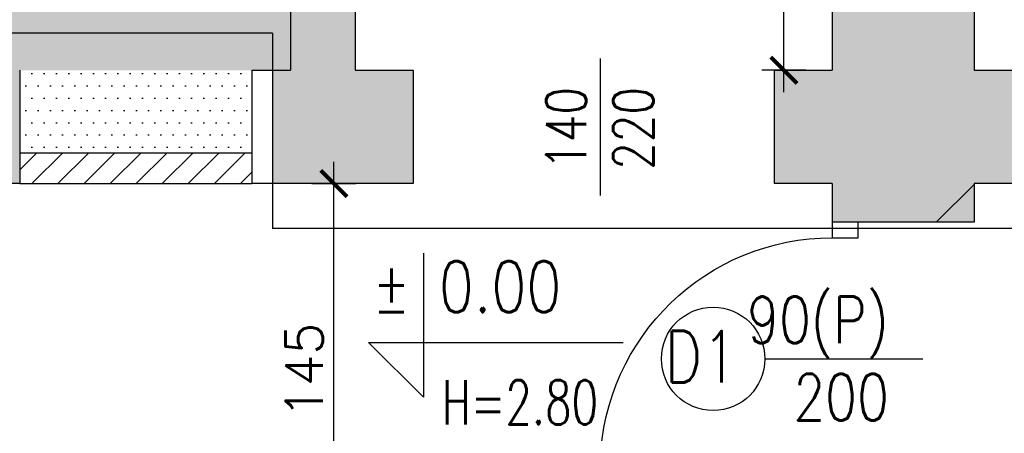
# Model space of a CAD drawing. Header units: millimetres. Extents: x 31969 to 285678, y -69766 to -1123.
# Tile 11 of 102: x 140558 to 140940, y -10298 to -10137. Entities that reach past the tile are written whole.
import ezdxf
from ezdxf.lldxf.tags import DXFTag

# ---------------------------------------------------------------- set-up
doc = ezdxf.new("R2010")
doc.units = ezdxf.units.MM
for name, color, linetype in [('a-koty', 1, 'Continuous'), ('a-opis 1', 3, 'Continuous'), ('a-opis 3', 15, 'Continuous'), ('a-opis stolarki 1', 3, 'Continuous'), ('a-opis stolarki 2', 1, 'Continuous'), ('a-przekrój 2', 251, 'Continuous'), ('a-stolarka drzwiowa', 3, 'Continuous'), ('a-stolarka okienna', 3, 'Continuous'), ('a-szraf', 252, 'Continuous'), ('a-wymiary', 11, 'Continuous'), ('a-ściany działowe projektowane', 5, 'Continuous'), ('a-ściany istniejące murowane', 6, 'Continuous')]:
    doc.layers.add(name, color=color, linetype=linetype)
doc.styles.add('MAREK', font='simplex.shx')
doc.styles.add('RS01507', font='romans.shx', dxfattribs={"width": 0.7, "height": 0.15})
doc.styles.add('WYMIAR', font='romans.shx', dxfattribs={"width": 0.8})
tags = doc.linetypes.add('DASHED', pattern=[0.75, 0.5, -0.25]).pattern_tags.tags
tags[6:7] = [DXFTag(74, 4), DXFTag(75, 0), DXFTag(340, '0'), DXFTag(46, 1.0), DXFTag(50, 0.0), DXFTag(44, 0.0), DXFTag(45, 0.0)]
tags[4:5] = [DXFTag(74, 4), DXFTag(75, 0), DXFTag(340, '0'), DXFTag(46, 1.0), DXFTag(50, 0.0), DXFTag(44, 0.0), DXFTag(45, 0.0)]
doc.dimstyles.new('MAREK', dxfattribs={"dimscale": 0.85, "dimtxt": 17, "dimasz": 12, "dimexe": 10, "dimexo": 0.625, "dimgap": 5, "dimtad": 1, "dimdec": 1, "dimdsep": 46, "dimtxsty": 'MAREK', "dimblk1": 'ARCHTICK', "dimblk2": 'ARCHTICK', "dimsah": 1, "dimcen": 2.5, "dimdle": 10, "dimadec": 0, "dimazin": 0, "dimtfac": 1, "dimtdec": 1, "dimtmove": 1, "dimatfit": 3, "dimldrblk": 'ARCHTICK', "dimfxl": 0, "dimtolj": 1, "dimtzin": 0, "dimarcsym": 0})

# ---------------------------------------------------------------- blocks, each defined once
blk = doc.blocks.new('A$C42BE72CD')
at = {"layer": 'a-stolarka drzwiowa'}
for p, q in [((5.999947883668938, 99.9500125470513), (-5.211633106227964e-05, 99.9500125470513)), ((5.999947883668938, 89.9500125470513), (5.999947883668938, 99.9500125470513)), ((95.99994788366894, 89.9500125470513), (95.99994788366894, 99.9500125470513)), ((95.99994788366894, 99.9500125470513), (101.9999478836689, 99.9500125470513)), ((-5.211633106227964e-05, 89.9500125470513), (5.999947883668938, 89.9500125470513)), ((5.999947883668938, 89.9500125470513), (8.999947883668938, 89.9500125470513)), ((5.999947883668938, 89.9500125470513), (5.999947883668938, 2.64436675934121e-05)), ((8.999947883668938, 89.9500125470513), (8.999947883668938, 2.64436675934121e-05)), ((101.9999478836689, 89.9500125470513), (95.99994788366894, 89.9500125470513)), ((8.999947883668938, 2.64436675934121e-05), (5.999947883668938, 2.64436675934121e-05))]:
    blk.add_line(p, q, dxfattribs=at)
at = {"layer": 'a-stolarka drzwiowa', "linetype": 'DASHED', "lineweight": 25, "ltscale": 20}
blk.add_arc((5.999947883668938, 89.95001254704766), 89.9999999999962, 271.9102131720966, 0, dxfattribs=at)
blk = doc.blocks.new('_ARCHTICK')
at = {"color": 0, "linetype": 'ByBlock', "const_width": 0.15}
blk.add_lwpolyline([(-0.5, -0.5), (0.5, 0.5)], dxfattribs=at)
blk = doc.blocks.new('*D150')
at = {"layer": 'a-wymiary', "color": 0, "lineweight": -2, "ltscale": 100}
for p, q in [((140854.3150124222, -10165.59663652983), (140854.3150124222, -9998.596636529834)), ((140862.8150124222, -10007.09663652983), (140845.8150124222, -10007.09663652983)), ((140862.8150124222, -10157.09663652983), (140845.8150124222, -10157.09663652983))]:
    blk.add_line(p, q, dxfattribs=at)
at = {"layer": 'DEFPOINTS', "color": 0, "ltscale": 100}
for p in [(140854.3150124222, -10007.09663652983), (140873.0717196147, -10007.09663652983), (140873.0717196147, -10157.09663652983)]:
    blk.add_point(p, dxfattribs=at)
at = {"layer": 'a-wymiary', "color": 0, "lineweight": -2, "ltscale": 100, "xscale": 10.2, "yscale": 10.2, "zscale": 10.2}
for p, rotation in [((140854.3150124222, -10007.09663652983), 90), ((140854.3150124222, -10157.09663652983), 270)]:
    blk.add_blockref('_ARCHTICK', p, dxfattribs=dict(at, rotation=rotation))
at = {"layer": 'a-wymiary', "color": 0, "ltscale": 100, "insert": (140842.8400124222, -10082.09663652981), "char_height": 14.45, "attachment_point": 5, "rotation": 90, "style": 'MAREK'}
blk.add_mtext('\\A1;150', dxfattribs=at)
blk = doc.blocks.new('*D157')
at = {"layer": 'a-wymiary', "color": 0, "lineweight": -2, "ltscale": 100}
for p, q in [((140679.8572673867, -10354.59663652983), (140679.8572673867, -10192.59663652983)), ((140671.3572673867, -10201.09663652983), (140688.3572673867, -10201.09663652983)), ((140672.7910810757, -10346.09663652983), (140688.3572673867, -10346.09663652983))]:
    blk.add_line(p, q, dxfattribs=at)
at = {"layer": 'DEFPOINTS', "color": 0, "ltscale": 100}
for p in [(140663.1417535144, -10201.09663652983), (140679.8572673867, -10201.09663652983), (140672.2598310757, -10346.09663652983)]:
    blk.add_point(p, dxfattribs=at)
at = {"layer": 'a-wymiary', "color": 0, "lineweight": -2, "ltscale": 100, "xscale": 10.2, "yscale": 10.2, "zscale": 10.2}
for p, rotation in [((140679.8572673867, -10201.09663652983), 90), ((140679.8572673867, -10346.09663652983), 270)]:
    blk.add_blockref('_ARCHTICK', p, dxfattribs=dict(at, rotation=rotation))
at = {"layer": 'a-wymiary', "color": 0, "ltscale": 100, "insert": (140668.3822673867, -10273.59663652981), "char_height": 14.45, "attachment_point": 5, "rotation": 90, "style": 'MAREK'}
blk.add_mtext('\\A1;145', dxfattribs=at)

msp = doc.modelspace()

# ---------------------------------------------------------------- hatches: boundary and pattern name
at = {"layer": 'a-opis 1', "ltscale": 100}
h = msp.add_hatch(color=256, dxfattribs=at)
h.dxf.hatch_style = 1
h.paths.add_polyline_path([(140928.0717196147, -10201.37684132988), (140928.0717196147, -10216.09663652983), (140913.3519244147, -10216.09663652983), (140918.8718476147, -10210.57671332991), (140922.5517964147, -10210.57671332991), (140922.5517964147, -10206.89676452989)])
h.paths.add_polyline_path([(140922.5517964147, -10206.89676452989), (140922.5517964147, -10210.57671332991), (140918.8718476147, -10210.57671332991)], flags=17)
at = {"layer": 'a-przekrój 2', "ltscale": 0.1}
h = msp.add_hatch(dxfattribs=at)
h.set_pattern_fill('LINE', color=256, scale=2.25, angle=45)
h.set_pattern_definition([(45, (0, 0), (-5.051394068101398, 5.051394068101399), [])])
h.paths.add_polyline_path([(140648.0717196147, -10189.09663652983), (140558.0717196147, -10189.09663652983), (140558.0717196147, -10201.09663652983), (140648.0717196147, -10201.09663652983)])
at = {"layer": 'a-szraf', "ltscale": 0.9}
h = msp.add_hatch(color=254, dxfattribs=at)
h.dxf.hatch_style = 1
h.paths.add_polyline_path([(140708.0717196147, -9549.096636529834), (140698.0717196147, -9549.096636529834), (140674.0717196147, -9549.096636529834), (140623.0717196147, -9549.096636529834), (140623.0717196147, -9604.096636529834), (140663.0717196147, -9604.096636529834), (140663.0717196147, -9784.096636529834), (140688.0717196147, -9784.096636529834), (140688.0717196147, -9604.096636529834), (140708.0717196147, -9604.096636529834)])
h.paths.add_polyline_path([(140483.0717196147, -9549.096636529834), (140409.0717196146, -9549.096636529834), (140409.0717196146, -9604.096636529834), (140483.0717196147, -9604.096636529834)])
h.paths.add_polyline_path([(140269.0717196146, -9549.096636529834), (140213.0717196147, -9549.096636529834), (140213.0717196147, -9604.096636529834), (140269.0717196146, -9604.096636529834)])
h.paths.add_polyline_path([(140269.0717196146, -9534.096636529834), (140213.0717196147, -9534.096636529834), (140213.0717196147, -9549.096636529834), (140269.0717196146, -9549.096636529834)])
h.paths.add_polyline_path([(140483.0717196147, -9534.096636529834), (140409.0717196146, -9534.096636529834), (140409.0717196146, -9549.096636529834), (140483.0717196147, -9549.096636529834)])
h.paths.add_polyline_path([(140664.0717196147, -9534.096636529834), (140623.0717196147, -9534.096636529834), (140623.0717196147, -9549.096636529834), (140664.0717196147, -9549.096636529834)])
h.paths.add_polyline_path([(140668.0717196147, -9534.096636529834), (140664.0717196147, -9534.096636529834), (140664.0717196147, -9549.096636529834), (140668.0717196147, -9549.096636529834)])
h.paths.add_polyline_path([(140674.0717196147, -9540.096636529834), (140674.0717196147, -9534.096636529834), (140668.0717196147, -9534.096636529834), (140668.0717196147, -9549.096636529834)])
h.paths.add_polyline_path([(140674.0717196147, -9540.096636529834), (140668.0717196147, -9549.096636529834), (140674.0717196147, -9549.096636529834)], flags=17)
h.paths.add_polyline_path([(140708.0717196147, -9534.096636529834), (140698.0717196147, -9534.096636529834), (140698.0717196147, -9549.096636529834), (140708.0717196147, -9549.096636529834)])
h.paths.add_polyline_path([(140688.0717196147, -9894.096636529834), (140680.0717196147, -9894.096636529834), (140663.0717196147, -9894.096636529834), (140663.0717196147, -10157.09663652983), (140656.0920001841, -10157.09663652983), (140656.0920001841, -10201.09663652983), (140710.5717196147, -10201.09663652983), (140710.5717196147, -10157.09663652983), (140688.0717196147, -10157.09663652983)])
h.paths.add_polyline_path([(140558.0717196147, -10157.09663652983), (140213.0717196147, -10157.09663652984), (140213.0717196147, -10201.09663652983), (140558.0717196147, -10201.09663652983)])
h.paths.add_polyline_path([(140458.0717196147, -10332.09663652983), (140393.0717196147, -10332.09663652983), (140393.0717196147, -10347.09663652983), (140443.0717196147, -10347.09663652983), (140443.0717196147, -10605.09663652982), (140413.0717196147, -10605.09663652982), (140413.0717196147, -10660.09663652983), (140458.0717196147, -10660.09663652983), (140478.0717196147, -10660.09663652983), (140478.0717196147, -10605.09663652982), (140458.0717196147, -10605.09663652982)])
h.paths.add_polyline_path([(140298.0717196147, -10332.09663652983), (140213.0717196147, -10332.09663652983), (140213.0717196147, -10347.09663652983), (140298.0717196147, -10347.09663652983)])
h.paths.add_polyline_path([(140273.0717196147, -10660.09663652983), (140213.0717196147, -10660.09663652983), (140213.0717196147, -10675.09663652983), (140273.0717196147, -10675.09663652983)])
h.paths.add_polyline_path([(140273.0717196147, -10605.09663652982), (140213.0717196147, -10605.09663652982), (140213.0717196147, -10660.09663652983), (140273.0717196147, -10660.09663652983)])
h.paths.add_polyline_path([(140458.0717196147, -10660.09663652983), (140413.0717196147, -10660.09663652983), (140413.0717196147, -10675.09663652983), (140458.0717196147, -10675.09663652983)])
h.paths.add_polyline_path([(140713.0717196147, -10605.09663652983), (140618.0717196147, -10605.09663652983), (140618.0717196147, -10660.09663652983), (140713.0717196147, -10660.09663652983)])
h.paths.add_polyline_path([(140966.0717196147, -10605.09663652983), (140928.0717196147, -10605.09663652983), (140928.0717196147, -10332.81643172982), (140913.3519244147, -10318.09663652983), (140873.0717196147, -10318.09663652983), (140873.0717196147, -10605.09663652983), (140853.0717196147, -10605.09663652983), (140853.0717196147, -10660.09663652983), (140873.0717196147, -10660.09663652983), (140873.0717196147, -10675.0966365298), (140873.0717196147, -10690.09663652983), (140928.0717196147, -10690.09663652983), (140933.0717196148, -10690.09663652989), (140951.3519244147, -10690.09663652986), (140966.0717196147, -10675.37684132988)])
h.paths.add_polyline_path([(140708.0717196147, -10378.09663652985), (140693.0717196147, -10378.09663652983), (140693.0717196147, -10346.09663652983), (140668.0717196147, -10346.09663652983), (140668.0717196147, -10398.59663652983), (140681.5780055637, -10398.59663652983), (140694.5654336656, -10398.59663652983), (140694.5654336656, -10412.59663652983), (140680.5654336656, -10412.59663652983), (140668.0717196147, -10412.59663652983), (140668.0717196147, -10478.09663652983), (140708.0717196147, -10478.09663652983)])
h.paths.add_polyline_path([(140680.5654336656, -10398.59663652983), (140668.0717196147, -10398.59663652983), (140668.0717196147, -10412.59663652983), (140680.5654336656, -10412.59663652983)], flags=17)
h.paths.add_polyline_path([(140928.0717196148, -10855.09663652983), (140873.0717196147, -10855.09663652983), (140873.0717196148, -10910.09663652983), (140928.0717196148, -10910.09663652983)])
h.paths.add_polyline_path([(140873.0717196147, -10855.09663652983), (140858.0717196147, -10855.09663652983), (140858.0717196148, -10910.09663652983), (140873.0717196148, -10910.09663652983)])
h.paths.add_polyline_path([(141798.0717196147, -10660.09663652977), (141831.0717196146, -10660.09663652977), (141831.0717196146, -10605.09663652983), (141146.0717196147, -10605.09663652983), (141146.0717196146, -10613.09663652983), (141146.0717196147, -10675.37684132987), (141160.7915148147, -10690.09663652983), (141743.0717196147, -10690.09663652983), (141743.0717196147, -11070.09663652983), (141146.0717196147, -11070.09663652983), (141146.0717196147, -11332.59663652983), (141181.0717196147, -11332.59663652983), (141181.0717196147, -11094.09663652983), (141743.0717196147, -11094.09663652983), (141743.0717196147, -11145.09663652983), (141798.0717196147, -11145.09663652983), (141798.0717196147, -11075.09663652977)])
h.paths.add_polyline_path([(141798.0717196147, -11285.09663652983), (141743.0717196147, -11285.09663652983), (141743.0717196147, -11332.59663652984), (141798.0717196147, -11332.59663652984)])
h.paths.add_polyline_path([(141813.0717196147, -11285.09663652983), (141798.0717196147, -11285.09663652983), (141798.0717196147, -11332.59663652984), (141813.0717196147, -11332.59663652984)])
h.paths.add_polyline_path([(141813.0717196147, -11075.09663652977), (141798.0717196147, -11075.09663652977), (141798.0717196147, -11145.09663652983), (141813.0717196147, -11145.09663652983)], flags=17)
h.paths.add_polyline_path([(140928.0717196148, -11075.09663652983), (140873.0717196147, -11075.09663652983), (140873.0717196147, -11130.09663652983), (140928.0717196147, -11130.09663652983)])
h.paths.add_polyline_path([(140873.0717196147, -11075.09663652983), (140858.0717196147, -11075.09663652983), (140858.0717196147, -11130.09663652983), (140873.0717196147, -11130.09663652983)])
h.paths.add_polyline_path([(140928.0717196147, -11295.09663652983), (140873.0717196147, -11295.09663652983), (140873.0717196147, -11332.59663652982), (140928.0717196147, -11332.59663652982)])
h.paths.add_polyline_path([(140873.0717196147, -11295.09663652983), (140858.0717196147, -11295.09663652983), (140858.0717196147, -11332.59663652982), (140873.0717196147, -11332.59663652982)])
h.paths.add_polyline_path([(140928.0717196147, -9604.096636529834), (140953.0717196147, -9604.096636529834), (140953.0717196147, -9549.096636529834), (140848.0717196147, -9549.096636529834), (140848.0717196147, -9604.096636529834), (140873.0717196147, -9604.096636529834), (140873.0717196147, -10157.09663652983), (140850.5717196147, -10157.09663652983), (140850.5717196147, -10201.09663652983), (140873.0717196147, -10201.09663652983), (140873.0717196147, -10216.09663652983), (140913.3519244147, -10216.09663652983), (140928.0717196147, -10201.37684132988), (140928.0717196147, -10201.09663652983), (140942.9789226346, -10201.09663652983), (140942.9789226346, -10184.22789746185), (141011.2358972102, -10184.22789746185), (141011.2358972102, -10201.09663652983), (141161.0717196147, -10201.09663652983), (141161.0717196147, -10193.09663652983), (141161.0717196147, -10171.81643172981), (141146.3519244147, -10157.09663652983), (141047.5717196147, -10157.09663652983), (141047.5717196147, -10170.60292247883), (141047.5717196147, -10184.60292247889), (141027.5717196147, -10184.60292247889), (141027.5717196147, -10170.60292247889), (141027.5717196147, -10157.09663652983), (140928.0717196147, -10157.09663652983)])
h.paths.add_polyline_path([(140953.0717196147, -9534.096636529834), (140848.0717196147, -9534.096636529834), (140848.0717196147, -9549.096636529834), (140953.0717196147, -9549.096636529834)])
h.paths.add_polyline_path([(141167.0717196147, -9549.096636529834), (141093.0717196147, -9549.096636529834), (141093.0717196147, -9604.096636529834), (141167.0717196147, -9604.096636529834)])
h.paths.add_polyline_path([(141167.0717196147, -9534.096636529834), (141093.0717196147, -9534.096636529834), (141093.0717196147, -9549.096636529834), (141167.0717196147, -9549.096636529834)])
h.paths.add_polyline_path([(141381.0717196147, -9549.096636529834), (141307.0717196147, -9549.096636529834), (141307.0717196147, -9604.096636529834), (141381.0717196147, -9604.096636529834)])
h.paths.add_polyline_path([(141381.0717196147, -9534.096636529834), (141307.0717196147, -9534.096636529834), (141307.0717196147, -9549.096636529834), (141381.0717196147, -9549.096636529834)])
h.paths.add_polyline_path([(141586.0717196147, -9549.096636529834), (141521.0717196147, -9549.096636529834), (141521.0717196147, -9604.096636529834), (141586.0717196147, -9604.096636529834)])
h.paths.add_polyline_path([(141586.0717196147, -9534.096636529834), (141521.0717196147, -9534.096636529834), (141521.0717196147, -9549.096636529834), (141586.0717196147, -9549.096636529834)])
h.paths.add_polyline_path([(141834.0717196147, -9549.096636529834), (141726.0717196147, -9549.096636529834), (141726.0717196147, -9604.096636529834), (141834.0717196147, -9604.096636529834)])
h.paths.add_polyline_path([(141834.0717196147, -9534.096636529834), (141726.0717196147, -9534.096636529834), (141726.0717196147, -9549.096636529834), (141834.0717196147, -9549.096636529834)])
h.paths.add_polyline_path([(142048.0717196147, -9549.096636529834), (141974.0717196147, -9549.096636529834), (141974.0717196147, -9604.096636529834), (142048.0717196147, -9604.096636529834)])
h.paths.add_polyline_path([(142048.0717196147, -9534.096636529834), (141974.0717196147, -9534.096636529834), (141974.0717196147, -9549.096636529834), (142048.0717196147, -9549.096636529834)])
h.paths.add_polyline_path([(141047.5717196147, -10157.09663652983), (141027.5717196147, -10157.09663652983), (141027.5717196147, -10170.60292247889), (141047.5717196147, -10170.60292247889)], flags=17)
h.paths.add_polyline_path([(141530.5717196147, -10170.60292247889), (141530.5717196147, -10157.09663652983), (141332.7915148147, -10157.09663652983), (141318.0717196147, -10171.81643172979), (141318.0717196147, -10201.09663652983), (141986.0717196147, -10201.09663652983), (141986.0717196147, -10211.09663652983), (142001.0717196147, -10211.09663652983), (142001.0717196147, -10201.09663652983), (142127.0717196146, -10201.09663652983), (142127.0717196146, -10193.09663652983), (142127.0717196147, -10171.81643172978), (142112.3519244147, -10157.09663652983), (141914.5717196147, -10157.09663652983), (141914.5717196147, -10170.60292247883), (141914.5717196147, -10184.60292247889), (141900.5717196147, -10184.60292247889), (141900.5717196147, -10170.60292247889), (141900.5717196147, -10157.09663652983), (141544.5717196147, -10157.09663652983), (141544.5717196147, -10170.60292247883), (141544.5717196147, -10184.60292247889), (141530.5717196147, -10184.60292247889)])
h.paths.add_polyline_path([(141544.5717196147, -10157.09663652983), (141530.5717196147, -10157.09663652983), (141530.5717196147, -10170.60292247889), (141544.5717196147, -10170.60292247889)], flags=17)
h.paths.add_polyline_path([(141914.5717196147, -10157.09663652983), (141900.5717196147, -10157.09663652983), (141900.5717196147, -10170.60292247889), (141914.5717196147, -10170.60292247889)], flags=17)
h.paths.add_polyline_path([(140965.8810454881, -10192.66818151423), (140994.9556700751, -10192.66818151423), (140994.9556700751, -10167.01410099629), (140965.8810454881, -10167.01410099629)], flags=25)
at = {"layer": 'a-szraf', "ltscale": 30}
h = msp.add_hatch(dxfattribs=at)
h.set_pattern_fill('DOTS', color=256, scale=3)
h.set_pattern_definition([(0, (0, -3342.232087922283), (2.38125, 4.762499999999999), [0, -4.762499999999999])])
h.paths.add_polyline_path([(140443.0717196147, -10347.09663652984), (140213.0717196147, -10347.09663652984), (140213.0717196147, -10605.09663652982), (140443.0717196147, -10605.09663652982)])
h.paths.add_polyline_path([(140278.0717196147, -10201.09663652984), (140213.0717196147, -10201.09663652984), (140213.0717196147, -10332.09663652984), (140278.0717196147, -10332.09663652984)])
h.paths.add_polyline_path([(140663.0717196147, -9604.096636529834), (140213.0717196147, -9604.096636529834), (140213.0717196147, -10157.09663652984), (140663.0717196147, -10157.09663652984)])
h = msp.add_hatch(dxfattribs=at)
h.set_pattern_fill('DOTS', color=256, scale=3)
h.set_pattern_definition([(0, (0, 0), (2.38125, 4.762499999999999), [0, -4.762499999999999])])
h.paths.add_polyline_path([(140648.0717196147, -10157.09663652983), (140558.0717196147, -10157.09663652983), (140558.0717196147, -10189.09663652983), (140648.0717196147, -10189.09663652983)])

# ---------------------------------------------------------------- linework, layer by layer
at = {"layer": 'a-koty'}
msp.add_lwpolyline([(140714.5509915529, -10228.05072874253), (140714.5509915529, -10283.92523087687), (140693.3254630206, -10262.6997023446), (140791.978877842, -10262.6997023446)], dxfattribs=at)
at = {"layer": 'a-opis 1', "ltscale": 100}
for p, q in [((140913.3519244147, -10216.09663652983), (140928.0717196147, -10201.37684132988)), ((140928.0717196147, -10201.37684132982), (140928.0717196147, -10216.09663652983)), ((140928.0717196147, -10216.09663652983), (140913.3519244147, -10216.09663652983))]:
    msp.add_line(p, q, dxfattribs=at)
at = {"layer": 'a-opis stolarki 1'}
for p, q in [((140783.0717196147, -10152.53965966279), (140783.0717196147, -10205.65361339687)), ((140783.0717196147, -10152.53965966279), (140783.0717196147, -10205.65361339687)), ((140846.9360810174, -10269.09663652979), (140908.2250607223, -10269.09663652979))]:
    msp.add_line(p, q, dxfattribs=at)
at = {"layer": 'a-opis stolarki 2'}
msp.add_circle((140826.8885810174, -10269.09663652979), 20.0475, dxfattribs=at)
at = {"layer": 'a-stolarka okienna', "linetype": 'DASHED', "lineweight": 25, "ltscale": 40}
for p, q in [((140656.0920001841, -10142.71259014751), (140213.0717196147, -10142.71259014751)), ((140656.0920001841, -10142.71259014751), (140656.0920001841, -10218.55307775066)), ((143522.32959966, -10218.55307775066), (140656.0920001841, -10218.55307775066))]:
    msp.add_line(p, q, dxfattribs=at)
at = {"layer": 'a-ściany działowe projektowane', "ltscale": 20}
for p, q in [((140558.0717196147, -10189.09663652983), (140648.0717196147, -10189.09663652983)), ((140558.0717196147, -10201.09663652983), (140648.0717196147, -10201.09663652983))]:
    msp.add_line(p, q, dxfattribs=at)
at = {"layer": 'a-ściany istniejące murowane'}
for p, q in [((140873.0717196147, -9604.096636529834), (140873.0717196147, -10157.09663652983)), ((140928.0717196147, -9604.096636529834), (140928.0717196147, -10157.09663652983)), ((140663.0717196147, -9894.096636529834), (140663.0717196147, -10157.09663652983)), ((140688.0717196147, -9894.096636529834), (140688.0717196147, -10157.09663652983)), ((140558.0717196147, -10157.09663652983), (140558.0717196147, -10201.09663652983)), ((140648.0717196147, -10157.09663652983), (140663.0717196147, -10157.09663652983)), ((140648.0717196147, -10157.09663652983), (140648.0717196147, -10201.09663652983)), ((140688.0717196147, -10157.09663652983), (140710.5717196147, -10157.09663652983)), ((140710.5717196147, -10157.09663652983), (140710.5717196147, -10201.09663652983)), ((140850.5717196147, -10157.09663652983), (140850.5717196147, -10201.09663652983)), ((140850.5717196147, -10157.09663652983), (140873.0717196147, -10157.09663652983)), ((140928.0717196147, -10157.09663652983), (141161.0717196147, -10157.09663652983)), ((140558.0717196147, -10201.09663652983), (140213.0717196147, -10201.09663652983)), ((140710.5717196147, -10201.09663652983), (140648.0717196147, -10201.09663652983)), ((140873.0717196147, -10201.09663652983), (140850.5717196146, -10201.09663652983)), ((140873.0717196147, -10201.09663652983), (140873.0717196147, -10216.09663652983)), ((140928.0717196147, -10201.09663652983), (140928.0717196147, -10216.09663652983)), ((141161.0717196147, -10201.09663652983), (140928.0717196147, -10201.09663652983)), ((140928.0717196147, -10216.09663652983), (140873.0717196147, -10216.09663652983)), ((140928.0717196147, -10216.09663652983), (140873.0717196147, -10216.09663652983))]:
    msp.add_line(p, q, dxfattribs=at)

# ---------------------------------------------------------------- block references
at = {"layer": 'a-stolarka drzwiowa', "ltscale": 100, "xscale": -1, "rotation": 270}
msp.add_blockref('A$C42BE72CD', (140783.1217070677, -10318.0965844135), dxfattribs=at)

# ---------------------------------------------------------------- texts
at = {"layer": 'a-koty', "insert": (140694.7607188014, -10231.19359702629), "char_height": 19.8, "width": 462.9754283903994, "attachment_point": 1, "style": 'WYMIAR'}
msp.add_mtext('%%P 0.00', dxfattribs=at)
at = {"layer": 'a-opis 1', "ltscale": 40, "style": 'RS01507', "width": 0.7}
msp.add_text(' H=2.80', height=17.1027203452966, dxfattribs=at).set_placement((140713.5161962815, -10294.52289487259))
at = {"layer": 'a-opis 3', "ltscale": 40, "insert": (140653.4264116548, -10275.74303658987), "char_height": 19.61299617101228, "width": 649.6209071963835, "attachment_point": 7, "rotation": 90, "style": 'RS01507'}
msp.add_mtext('{\\W7.6055;  }EI 60', dxfattribs=at)
at = {"layer": 'a-opis stolarki 1', "insert": (140803.7201076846, -10163.65098652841), "char_height": 15.6, "width": 31.06459142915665, "attachment_point": 9, "rotation": 89.99999999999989, "style": 'WYMIAR'}
msp.add_mtext('\\P140\\P220', dxfattribs=at)
at = {"layer": 'a-opis stolarki 1', "insert": (140895.0075560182, -10292.96653148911), "char_height": 18, "width": 35.84375934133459, "attachment_point": 9, "style": 'WYMIAR'}
msp.add_mtext('\\P90(P)\\P200', dxfattribs=at)
at = {"layer": 'a-opis stolarki 2', "insert": (140836.3516327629, -10278.276006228), "char_height": 20.0475, "width": 23.65870162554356, "attachment_point": 9, "style": 'WYMIAR'}
msp.add_mtext('D1', dxfattribs=at)

# ---------------------------------------------------------------- dimensions: what is measured, and where the dimension line sits
at = {"layer": 'a-wymiary', "ltscale": 100}
for base, p1, p2, picture, middle in [((140854.3150124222, -10007.09663652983), (140873.0717196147, -10157.09663652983), (140873.0717196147, -10007.09663652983), '*D150', (140842.8400124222, -10082.09663652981)), ((140679.8572673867, -10201.09663652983), (140672.2598310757, -10346.09663652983), (140663.1417535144, -10201.09663652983), '*D157', (140668.3822673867, -10273.59663652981))]:
    dim = msp.add_linear_dim(base=base, p1=p1, p2=p2, angle=90, dimstyle='MAREK', dxfattribs=at)
    dim.commit()
    dim.dimension.update_dxf_attribs({"geometry": picture, "text_midpoint": middle})

doc.saveas('drawing.dxf')
